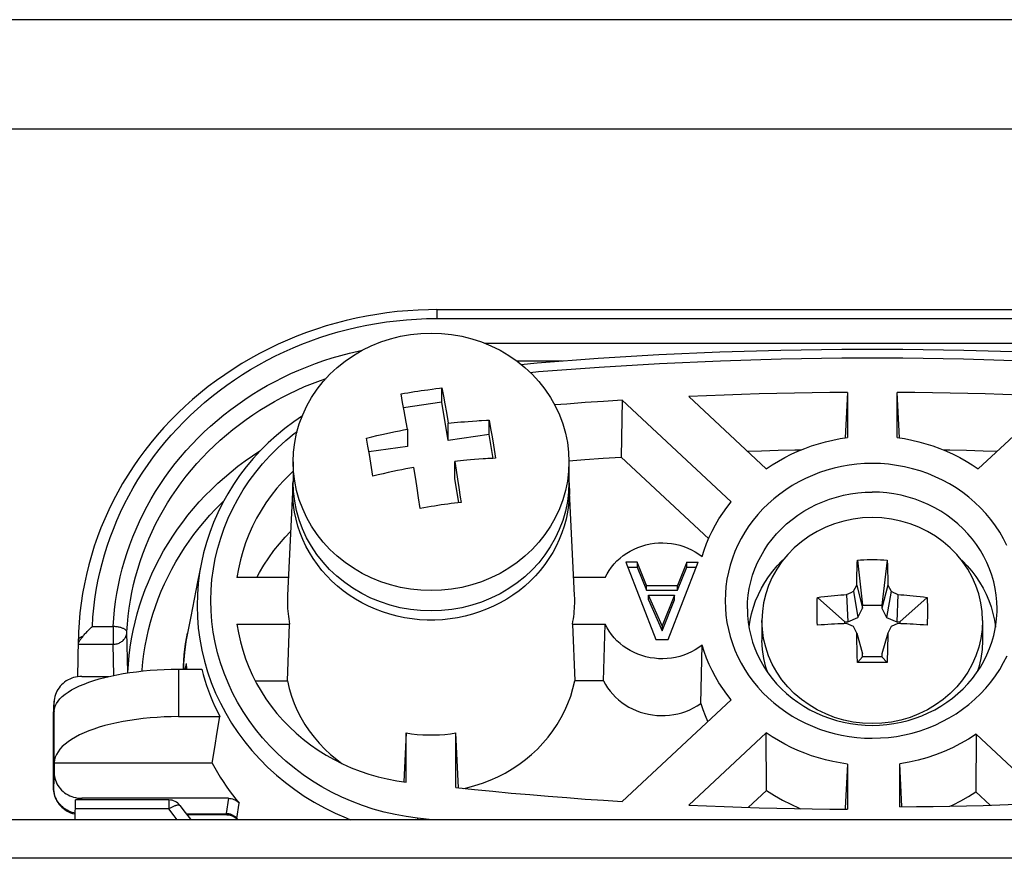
# Model space of a CAD drawing. Header units: centimetres. Extents: x 4745 to 39369, y 17389 to 19524.
# Tile 174 of 188: x 37112.24 to 37117.6, y 18683.22 to 18687.78. Entities that reach past the tile are written whole.
import ezdxf

# ---------------------------------------------------------------- set-up
doc = ezdxf.new("R2010")
doc.units = ezdxf.units.CM
doc.layers.add('$_urządzenia', color=250, linetype='Continuous')

# ---------------------------------------------------------------- blocks, each defined once
blk = doc.blocks.new('A$C92957c0b')
at = {"layer": '$_urządzenia'}
for p, q in [((55, 0), (-55, 0)), ((92.535, -3.965), (-92.535, -3.965)), ((-31.792, -10.509), (-0.208, -10.509)), ((-31.792, -10.509), (-31.792, -10.83)), ((-31.792, -10.83), (-0.208, -10.83)), ((-30.064, -11.727), (-1.936, -11.727)), ((-28.893, -12.372), (-27.237, -12.372)), ((-33.031, -13.877), (-33.089, -13.565)), ((-32.121, -13.412), (-31.956, -13.39)), ((-31.956, -13.39), (-31.825, -13.374)), ((-31.825, -13.374), (-31.694, -13.359)), ((-31.694, -13.359), (-31.607, -13.349)), ((-31.607, -13.349), (-31.55, -13.653)), ((-31.607, -13.866), (-31.607, -13.349)), ((-16.904, -13.511), (-16.981, -15.16)), ((-16.904, -13.511), (-16.904, -15.148)), ((-15.019, -15.16), (-15.096, -13.511)), ((-15.096, -15.148), (-15.096, -13.511)), ((-32.976, -14.174), (-33.031, -13.877)), ((-31.607, -13.866), (-32.995, -14.069)), ((-31.375, -15.249), (-31.607, -13.866)), ((-31.55, -13.653), (-31.499, -13.929)), ((-25.071, -13.792), (-25.108, -15.855)), ((-21.122, -17.478), (-25.071, -13.792)), ((-22.654, -13.661), (-19.844, -16.285)), ((-12.156, -16.285), (-9.346, -13.661)), ((-32.902, -14.591), (-32.976, -14.174)), ((-31.499, -13.929), (-31.445, -14.234)), ((-31.445, -14.234), (-31.391, -14.541)), ((-32.857, -14.846), (-32.902, -14.591)), ((-31.391, -14.541), (-31.375, -14.629)), ((-31.375, -14.629), (-31.271, -14.618)), ((-31.375, -15.249), (-31.375, -14.629)), ((-31.271, -14.618), (-31.161, -14.606)), ((-31.161, -14.606), (-31.045, -14.595)), ((-31.045, -14.595), (-30.922, -14.583)), ((-30.922, -14.583), (-30.79, -14.572)), ((-30.79, -14.572), (-30.65, -14.561)), ((-30.65, -14.561), (-30.501, -14.549)), ((-29.893, -14.516), (-29.842, -14.814)), ((-29.893, -15.033), (-29.893, -14.516)), ((-32.857, -14.846), (-32.857, -15.466)), ((-29.842, -14.814), (-29.79, -15.118)), ((-34.287, -15.463), (-34.339, -15.165)), ((-29.893, -15.033), (-31.375, -15.249)), ((-29.747, -15.903), (-29.893, -15.033)), ((-29.79, -15.118), (-29.738, -15.427)), ((-34.236, -15.767), (-34.287, -15.463)), ((-32.857, -15.466), (-34.252, -15.67)), ((-37, -16.028), (-37, -16.766)), ((-34.184, -16.077), (-34.236, -15.767)), ((-31.044, -16.002), (-31.143, -16.013)), ((-31.143, -16.013), (-31.091, -16.335)), ((-31.143, -16.633), (-31.143, -16.013)), ((-30.937, -15.991), (-31.044, -16.002)), ((-30.822, -15.979), (-30.937, -15.991)), ((-30.698, -15.968), (-30.822, -15.979)), ((-30.565, -15.956), (-30.698, -15.968)), ((-30.423, -15.944), (-30.565, -15.956)), ((-30.271, -15.933), (-30.423, -15.944)), ((-27, -16.028), (-27, -16.766)), ((-25.108, -15.855), (-21.933, -18.819)), ((-32.556, -16.658), (-32.625, -16.23)), ((-31.091, -16.335), (-31.041, -16.655)), ((-37.008, -16.828), (-37, -16.738)), ((-32.506, -16.98), (-32.556, -16.658)), ((-30.995, -17.513), (-31.143, -16.633)), ((-31.041, -16.655), (-30.994, -16.956)), ((-27, -16.738), (-26.992, -16.828)), ((-37.01, -16.873), (-37.206, -20.878)), ((-37.016, -17.086), (-37.01, -16.873)), ((-37.01, -16.873), (-37.008, -16.828)), ((-32.451, -17.333), (-32.506, -16.98)), ((-30.994, -16.956), (-30.94, -17.305)), ((-26.992, -16.828), (-26.99, -16.873)), ((-26.99, -16.873), (-26.984, -17.086)), ((-32.393, -17.716), (-32.451, -17.333)), ((-30.94, -17.305), (-30.911, -17.499)), ((-32.262, -17.693), (-32.393, -17.716)), ((-32.131, -17.67), (-32.262, -17.693)), ((-32, -17.648), (-32.131, -17.67)), ((-16.542, -19.588), (-16.35, -21.228)), ((-15.458, -19.588), (-15.65, -21.228)), ((-15.458, -19.588), (-15.452, -19.803)), ((-40.328, -19.68), (-40.469, -20.38)), ((-40.328, -19.68), (-40.328, -19.682)), ((-24.525, -19.666), (-24.937, -19.666)), ((-24.937, -19.666), (-23.85, -22.467)), ((-24.868, -19.845), (-24.525, -19.845)), ((-24.187, -20.506), (-24.525, -19.666)), ((-24.525, -19.666), (-24.525, -19.845)), ((-24.525, -19.845), (-24.187, -20.686)), ((-23.4, -22.467), (-22.312, -19.666)), ((-22.725, -19.666), (-23.062, -20.506)), ((-23.062, -20.686), (-22.725, -19.845)), ((-22.725, -19.666), (-22.312, -19.666)), ((-22.725, -19.845), (-22.725, -19.666)), ((-22.725, -19.845), (-22.382, -19.845)), ((-16.556, -20.115), (-16.551, -19.91)), ((-15.452, -19.803), (-15.446, -20.011)), ((-37.174, -20.223), (-39.038, -20.223)), ((-25.685, -20.223), (-26.826, -20.223)), ((-16.563, -20.495), (-16.56, -20.31)), ((-16.56, -20.31), (-16.556, -20.115)), ((-15.446, -20.011), (-15.442, -20.212)), ((-40.469, -20.38), (-40.593, -21.002)), ((-24.187, -20.506), (-23.062, -20.506)), ((-24.187, -20.686), (-24.187, -20.506)), ((-24.187, -20.686), (-23.062, -20.686)), ((-23.062, -20.686), (-23.062, -20.506)), ((-16.682, -20.722), (-16.563, -20.495)), ((-16.563, -20.495), (-16.35, -21.333)), ((-15.437, -20.495), (-15.65, -21.333)), ((-15.437, -20.495), (-15.318, -20.722)), ((-40.593, -21.002), (-40.717, -21.631)), ((-24.112, -20.856), (-23.175, -20.856)), ((-23.625, -21.977), (-24.112, -20.856)), ((-24.112, -21.036), (-24.112, -20.856)), ((-24.112, -21.036), (-23.625, -22.156)), ((-23.175, -20.856), (-23.625, -21.977)), ((-23.625, -22.156), (-23.175, -21.036)), ((-23.175, -21.036), (-23.175, -20.856)), ((-17.991, -20.941), (-16.998, -21.833)), ((-16.932, -20.84), (-16.848, -20.8)), ((-16.932, -20.84), (-16.885, -21.833)), ((-16.848, -20.8), (-16.765, -20.761)), ((-16.765, -20.761), (-16.682, -20.722)), ((-16.682, -20.722), (-16.52, -21.674)), ((-15.318, -20.722), (-15.48, -21.674)), ((-15.318, -20.722), (-15.235, -20.761)), ((-15.235, -20.761), (-15.152, -20.8)), ((-15.152, -20.8), (-15.068, -20.84)), ((-15.068, -20.84), (-15.115, -21.833)), ((-14.009, -20.941), (-15.002, -21.833)), ((-14.009, -20.941), (-14.007, -20.995)), ((-14.007, -20.995), (-14.004, -21.105)), ((-20.528, -21.353), (-20.527, -21.449)), ((-18, -21.383), (-17.999, -21.271)), ((-18, -21.496), (-18, -21.383)), ((-17.999, -21.271), (-17.997, -21.16)), ((-16.52, -21.674), (-16.35, -21.333)), ((-16.35, -21.228), (-15.65, -21.228)), ((-16.35, -21.333), (-16.35, -21.228)), ((-15.65, -21.228), (-15.65, -21.333)), ((-15.65, -21.333), (-15.48, -21.674)), ((-14.004, -21.105), (-14.002, -21.215)), ((-14.002, -21.215), (-14, -21.327)), ((-14, -21.327), (-14, -21.439)), ((-11.473, -21.449), (-11.472, -21.353)), ((-40.717, -21.631), (-40.836, -22.236)), ((-17.999, -21.609), (-18, -21.496)), ((-17.997, -21.723), (-17.999, -21.609)), ((-17.994, -21.837), (-17.997, -21.723)), ((-16.885, -21.833), (-16.52, -21.674)), ((-15.48, -21.674), (-15.115, -21.833)), ((-14.002, -21.666), (-14.004, -21.78)), ((-14, -21.553), (-14.002, -21.666)), ((-14, -21.439), (-14, -21.553)), ((-44.28, -21.997), (-43.527, -21.997)), ((-43.527, -21.997), (-43.527, -22.641)), ((-39.038, -21.91), (-37.13, -21.91)), ((-37.21, -23.971), (-37.13, -21.91)), ((-26.87, -21.91), (-25.685, -21.91)), ((-26.87, -21.91), (-26.79, -23.971)), ((-25.747, -23.971), (-25.685, -21.91)), ((-23.625, -21.977), (-23.625, -22.156)), ((-20, -21.783), (-20, -22.5)), ((-17.991, -21.952), (-17.994, -21.837)), ((-16.998, -21.833), (-16.885, -21.833)), ((-16.998, -21.894), (-16.998, -21.833)), ((-16.682, -21.996), (-16.932, -21.892)), ((-16.563, -22.236), (-16.682, -21.996)), ((-15.318, -21.996), (-15.437, -22.236)), ((-15.068, -21.892), (-15.318, -21.996)), ((-15.115, -21.833), (-15.002, -21.833)), ((-15.002, -21.833), (-15.002, -21.894)), ((-12, -21.783), (-12, -22.5)), ((-44.814, -23.82), (-44.79, -22.48)), ((-42.994, -23.664), (-43.027, -22.196)), ((-23.85, -22.467), (-23.4, -22.467)), ((-16.563, -22.236), (-16.35, -22.986)), ((-15.437, -22.236), (-15.65, -22.986)), ((-15.44, -22.443), (-15.444, -22.668)), ((-15.437, -22.236), (-15.44, -22.443)), ((-44.793, -22.641), (-43.527, -22.641)), ((-43.501, -23.769), (-43.527, -22.641)), ((-22.222, -24.793), (-22.17, -22.669)), ((-16.554, -22.789), (-16.558, -22.556)), ((-16.548, -23.039), (-16.554, -22.789)), ((-15.444, -22.668), (-15.449, -22.91)), ((-16.542, -23.305), (-16.548, -23.039)), ((-16.542, -23.305), (-16.35, -23.092)), ((-16.35, -23.092), (-16.35, -22.986)), ((-15.65, -23.092), (-16.35, -23.092)), ((-15.65, -22.986), (-15.65, -23.092)), ((-15.458, -23.305), (-15.65, -23.092)), ((-41.164, -23.545), (-40.314, -23.545)), ((-41.164, -23.545), (-41.164, -25.265)), ((-40.972, -23.34), (-40.978, -23.545)), ((-40.977, -23.545), (-40.976, -23.434)), ((-40.878, -23.337), (-40.912, -23.504)), ((-40.878, -23.337), (-40.872, -23.545)), ((-15.94, -23.307), (-16.181, -23.306)), ((-15.699, -23.306), (-15.94, -23.307)), ((-15.458, -23.305), (-15.699, -23.306)), ((-44.665, -23.809), (-44.741, -23.812)), ((-44.665, -23.809), (-43.685, -23.809)), ((-42.994, -23.664), (-42.995, -23.678)), ((-44.897, -24.224), (-44.746, -24.152)), ((-38.376, -23.971), (-37.21, -23.971)), ((-25.747, -23.971), (-26.79, -23.971)), ((-45.691, -25.253), (-45.665, -24.743)), ((-45.69, -25.208), (-45.664, -24.698)), ((-45.664, -24.698), (-45.665, -24.743)), ((-45.665, -25.084), (-45.665, -24.743)), ((-25.071, -28.341), (-21.122, -24.655)), ((-45.69, -25.208), (-45.691, -25.256)), ((-45.691, -25.253), (-45.691, -25.256)), ((-45.691, -27.854), (-45.691, -25.256)), ((-45.664, -25.057), (-45.665, -25.084)), ((-45.664, -26.922), (-45.664, -25.057)), ((-41.164, -25.265), (-39.657, -25.265)), ((-39.751, -25.823), (-39.657, -25.265)), ((-39.845, -26.385), (-39.751, -25.823)), ((-32.904, -25.856), (-32.987, -27.625)), ((-32.904, -27.637), (-32.904, -25.856)), ((-31.096, -27.838), (-31.096, -25.856)), ((-31.003, -27.847), (-31.096, -25.856)), ((-19.844, -25.849), (-22.654, -28.472)), ((-19.834, -27.938), (-19.844, -25.849)), ((-12.234, -25.902), (-12.245, -27.991)), ((-9.567, -28.393), (-12.234, -25.902)), ((-39.939, -26.951), (-39.845, -26.385)), ((-45.665, -26.951), (-45.664, -26.922)), ((-39.939, -26.951), (-45.665, -26.951)), ((-45.665, -26.951), (-45.665, -27.292)), ((-16.904, -26.985), (-16.979, -28.579)), ((-16.904, -26.985), (-16.904, -28.622)), ((-14.927, -28.528), (-15, -26.972)), ((-15, -28.532), (-15, -26.972)), ((-45.665, -27.292), (-45.691, -27.851)), ((-45.691, -27.854), (-45.691, -27.851)), ((-20.496, -28.555), (-19.834, -27.938)), ((-12.245, -27.991), (-11.729, -28.472)), ((-45.398, -28.509), (-45.443, -28.465)), ((-44.904, -29), (-44.892, -28.284)), ((-41.508, -28.284), (-44.892, -28.284)), ((-44.668, -28.284), (-44.665, -28.225)), ((-39.348, -28.225), (-44.665, -28.225)), ((-41.508, -28.284), (-41.508, -28.605)), ((-39.348, -28.225), (-39.43, -28.77)), ((-39.039, -28.954), (-38.954, -28.404)), ((-41.508, -28.605), (-44.897, -28.605)), ((-40.877, -28.784), (-39.431, -28.784)), ((-39.399, -28.821), (-40.848, -28.821)), ((-39.43, -28.77), (-39.431, -28.784)), ((-39.071, -28.919), (-39.039, -28.954)), ((-16.979, -28.579), (-16.981, -28.618)), ((0, -29), (-298.6, -29)), ((-38.998, -29), (-39.039, -28.954)), ((-39.039, -28.961), (-39.039, -28.954)), ((-32.492, -28.944), (-32.499, -29)), ((-31.961, -29), (-32.492, -28.944)), ((0, -30.4), (-300, -30.4))]:
    blk.add_line(p, q, dxfattribs=at)
for points in [[(-31.792, -10.509), (-32.094, -10.513), (-32.472, -10.526), (-32.848, -10.55), (-33.224, -10.584), (-33.598, -10.628), (-33.971, -10.682), (-34.343, -10.746), (-34.712, -10.82), (-35.078, -10.905), (-35.442, -10.999), (-35.803, -11.103), (-36.16, -11.217), (-36.514, -11.341), (-36.864, -11.474), (-37.209, -11.616), (-37.55, -11.768), (-37.886, -11.929), (-38.217, -12.1), (-38.543, -12.279), (-38.862, -12.466), (-39.176, -12.663), (-39.483, -12.868), (-39.784, -13.081), (-40.079, -13.302), (-40.366, -13.531), (-40.646, -13.768), (-40.918, -14.012), (-41.183, -14.264), (-41.44, -14.522), (-41.688, -14.787), (-41.929, -15.059), (-42.161, -15.338), (-42.384, -15.622), (-42.598, -15.913), (-42.803, -16.209), (-42.998, -16.511), (-43.185, -16.817), (-43.361, -17.129), (-43.528, -17.445), (-43.685, -17.766), (-43.833, -18.091), (-43.97, -18.419), (-44.096, -18.751), (-44.213, -19.087), (-44.319, -19.425), (-44.414, -19.766), (-44.499, -20.109), (-44.573, -20.455), (-44.636, -20.802), (-44.689, -21.151), (-44.731, -21.502), (-44.762, -21.853), (-44.782, -22.205), (-44.79, -22.48)], [(-44.28, -21.997), (-44.26, -21.663), (-44.229, -21.333), (-44.189, -21.005), (-44.139, -20.68), (-44.08, -20.358), (-44.01, -20.038), (-43.932, -19.718), (-43.843, -19.4), (-43.745, -19.085), (-43.637, -18.773), (-43.52, -18.463), (-43.394, -18.157), (-43.259, -17.854), (-43.114, -17.555), (-42.961, -17.26), (-42.799, -16.969), (-42.628, -16.682), (-42.448, -16.4), (-42.26, -16.123), (-42.064, -15.85), (-41.86, -15.584), (-41.648, -15.322), (-41.427, -15.066), (-41.2, -14.816), (-40.965, -14.572), (-40.722, -14.335), (-40.473, -14.104), (-40.217, -13.879), (-39.954, -13.661), (-39.684, -13.451), (-39.409, -13.247), (-39.127, -13.051), (-38.84, -12.862), (-38.547, -12.681), (-38.248, -12.507), (-37.945, -12.342), (-37.636, -12.184), (-37.323, -12.035), (-37.006, -11.894), (-36.685, -11.761), (-36.359, -11.637), (-36.03, -11.522), (-35.699, -11.415), (-35.364, -11.317), (-35.025, -11.227), (-34.68, -11.146), (-34.33, -11.073), (-33.977, -11.01), (-33.619, -10.956), (-33.257, -10.911), (-32.893, -10.876), (-32.528, -10.851), (-32.161, -10.835), (-31.792, -10.83)], [(-37, -16.028), (-36.986, -15.679), (-36.944, -15.332), (-36.875, -14.989), (-36.778, -14.652), (-36.654, -14.323), (-36.505, -14.003), (-36.33, -13.694), (-36.131, -13.398), (-35.909, -13.118), (-35.665, -12.853), (-35.401, -12.606), (-35.117, -12.378), (-34.817, -12.171), (-34.5, -11.985), (-34.169, -11.822), (-33.827, -11.683), (-33.474, -11.567), (-33.113, -11.477), (-32.745, -11.412), (-32.374, -11.373), (-32, -11.36)], [(-32, -11.36), (-31.626, -11.373), (-31.255, -11.412), (-30.887, -11.477), (-30.526, -11.567), (-30.173, -11.683), (-29.831, -11.822), (-29.5, -11.985), (-29.183, -12.171), (-28.883, -12.378), (-28.599, -12.606), (-28.335, -12.853), (-28.091, -13.118), (-27.869, -13.398), (-27.67, -13.694), (-27.495, -14.003), (-27.346, -14.323), (-27.222, -14.652), (-27.125, -14.989), (-27.056, -15.332), (-27.014, -15.679), (-27, -16.028)], [(-43.527, -21.997), (-43.507, -21.695), (-43.478, -21.394), (-43.441, -21.094), (-43.394, -20.795), (-43.338, -20.496), (-43.273, -20.199), (-43.199, -19.904), (-43.117, -19.611), (-43.025, -19.32), (-42.925, -19.032), (-42.816, -18.747), (-42.699, -18.465), (-42.574, -18.186), (-42.44, -17.91), (-42.298, -17.639), (-42.147, -17.371), (-41.989, -17.106), (-41.823, -16.847), (-41.649, -16.591), (-41.467, -16.34), (-41.278, -16.094), (-41.081, -15.854), (-40.878, -15.618), (-40.667, -15.388), (-40.45, -15.163), (-40.226, -14.945), (-39.995, -14.732), (-39.758, -14.525), (-39.515, -14.325), (-39.266, -14.131), (-39.011, -13.944), (-38.751, -13.763), (-38.485, -13.59), (-38.215, -13.423), (-37.939, -13.264), (-37.659, -13.112), (-37.374, -12.967), (-37.085, -12.83), (-36.792, -12.7), (-36.496, -12.578), (-36.195, -12.464), (-35.891, -12.358), (-35.584, -12.26), (-35.273, -12.17), (-34.961, -12.088), (-34.648, -12.014), (-34.495, -11.983)], [(-28.739, -12.494), (-28.149, -12.44), (-25.944, -12.274), (-23.737, -12.141), (-21.528, -12.042), (-19.317, -11.975), (-17.106, -11.942), (-14.894, -11.942), (-12.683, -11.975), (-10.472, -12.042), (-8.263, -12.141), (-6.056, -12.274), (-3.851, -12.44), (-3.261, -12.494)], [(-28.406, -12.786), (-28.107, -12.759), (-25.91, -12.594), (-23.711, -12.461), (-21.509, -12.362), (-19.306, -12.296), (-17.102, -12.263), (-14.898, -12.263), (-12.694, -12.296), (-10.491, -12.362), (-8.289, -12.461), (-6.09, -12.594), (-3.893, -12.759), (-3.594, -12.786)], [(-43.027, -22.196), (-43.008, -21.908), (-42.981, -21.62), (-42.945, -21.333), (-42.9, -21.046), (-42.847, -20.761), (-42.785, -20.477), (-42.714, -20.194), (-42.635, -19.914), (-42.547, -19.636), (-42.452, -19.36), (-42.348, -19.087), (-42.236, -18.817), (-42.115, -18.55), (-41.987, -18.287), (-41.851, -18.027), (-41.708, -17.77), (-41.556, -17.518), (-41.397, -17.269), (-41.231, -17.025), (-41.057, -16.785), (-40.876, -16.55), (-40.688, -16.319), (-40.493, -16.094), (-40.292, -15.874), (-40.084, -15.659), (-39.869, -15.45), (-39.649, -15.246), (-39.422, -15.048), (-39.189, -14.857), (-38.951, -14.671), (-38.707, -14.492), (-38.458, -14.319), (-38.204, -14.153), (-37.945, -13.994), (-37.682, -13.841), (-37.414, -13.696), (-37.142, -13.558), (-36.865, -13.426), (-36.585, -13.302), (-36.301, -13.186), (-36.013, -13.077), (-35.804, -13.004)], [(-33.089, -13.565), (-32.969, -13.544), (-32.848, -13.523), (-32.727, -13.503), (-32.606, -13.483), (-32.485, -13.464), (-32.364, -13.446), (-32.243, -13.429), (-32.121, -13.412)], [(-16.904, -13.511), (-17.543, -13.516), (-18.182, -13.525), (-18.821, -13.536), (-19.46, -13.549), (-20.099, -13.566), (-20.738, -13.586), (-21.377, -13.608), (-22.016, -13.633), (-22.654, -13.661)], [(-9.346, -13.661), (-9.984, -13.633), (-10.623, -13.608), (-11.262, -13.586), (-11.901, -13.566), (-12.54, -13.549), (-13.179, -13.536), (-13.818, -13.525), (-14.457, -13.516), (-15.096, -13.511)], [(-25.071, -13.792), (-25.741, -13.835), (-26.412, -13.882), (-27.082, -13.932), (-27.516, -13.966)], [(-36.667, -14.356), (-36.981, -14.572), (-37.3, -14.814), (-37.608, -15.07), (-37.903, -15.338), (-38.184, -15.618), (-38.451, -15.91), (-38.704, -16.214), (-38.941, -16.527), (-39.164, -16.851), (-39.37, -17.183), (-39.559, -17.524), (-39.732, -17.872), (-39.888, -18.227), (-40.026, -18.589), (-40.146, -18.955), (-40.248, -19.326), (-40.328, -19.682)], [(-30.501, -14.549), (-30.341, -14.539), (-30.257, -14.534), (-30.171, -14.529)], [(-30.171, -14.529), (-29.988, -14.52), (-29.893, -14.516)], [(-32.492, -28.944), (-32.899, -28.888), (-33.302, -28.815), (-33.7, -28.724), (-34.094, -28.614), (-34.484, -28.487), (-34.865, -28.342), (-35.239, -28.18), (-35.605, -28.001), (-35.96, -27.807), (-36.304, -27.598), (-36.636, -27.373), (-36.957, -27.133), (-37.265, -26.878), (-37.562, -26.608), (-37.844, -26.326), (-38.111, -26.031), (-38.362, -25.724), (-38.597, -25.407), (-38.815, -25.08), (-39.015, -24.742), (-39.198, -24.397), (-39.362, -24.045), (-39.508, -23.684), (-39.634, -23.319), (-39.742, -22.949), (-39.83, -22.574), (-39.898, -22.197), (-39.947, -21.817), (-39.976, -21.435), (-39.985, -21.054), (-39.974, -20.672), (-39.944, -20.29), (-39.894, -19.911), (-39.825, -19.535), (-39.736, -19.162), (-39.628, -18.793), (-39.501, -18.43), (-39.355, -18.072), (-39.191, -17.721), (-39.009, -17.379), (-38.808, -17.044), (-38.592, -16.718), (-38.358, -16.403), (-38.108, -16.098), (-37.843, -15.805), (-37.562, -15.525), (-37.267, -15.256), (-36.959, -15.002), (-36.856, -14.925)], [(-34.339, -15.165), (-34.15, -15.119), (-33.967, -15.075), (-33.79, -15.035), (-33.619, -14.997), (-33.454, -14.962), (-33.295, -14.929), (-33.143, -14.899), (-32.997, -14.871), (-32.857, -14.846)], [(-19.844, -16.285), (-19.625, -16.138), (-19.402, -16.001), (-19.172, -15.873), (-18.937, -15.754), (-18.696, -15.643), (-18.451, -15.543), (-18.201, -15.452), (-17.947, -15.371), (-17.691, -15.3), (-17.431, -15.239), (-17.169, -15.188), (-16.904, -15.148)], [(-15.096, -15.148), (-14.831, -15.188), (-14.569, -15.239), (-14.309, -15.3), (-14.053, -15.371), (-13.799, -15.452), (-13.549, -15.543), (-13.304, -15.643), (-13.063, -15.754), (-12.828, -15.873), (-12.598, -16.001), (-12.375, -16.138), (-12.156, -16.285)], [(-42.994, -23.664), (-42.974, -23.358), (-42.945, -23.052), (-42.906, -22.747), (-42.858, -22.443), (-42.799, -22.141), (-42.731, -21.84), (-42.654, -21.542), (-42.567, -21.245), (-42.47, -20.952), (-42.364, -20.661), (-42.249, -20.373), (-42.124, -20.088), (-41.991, -19.807), (-41.848, -19.53), (-41.697, -19.257), (-41.537, -18.989), (-41.369, -18.725), (-41.192, -18.466), (-41.007, -18.212), (-40.814, -17.963), (-40.613, -17.719), (-40.404, -17.482), (-40.188, -17.25), (-39.964, -17.025), (-39.733, -16.805), (-39.496, -16.593), (-39.251, -16.387), (-39.001, -16.188), (-38.743, -15.996), (-38.48, -15.811), (-38.211, -15.634), (-38.181, -15.615)], [(-29.738, -15.427), (-29.687, -15.741), (-29.661, -15.899)], [(-20.534, -15.64), (-20.019, -15.625), (-19.415, -15.609), (-18.812, -15.596), (-18.57, -15.592)], [(-13.43, -15.592), (-13.188, -15.596), (-12.585, -15.609), (-11.981, -15.625), (-11.466, -15.64)], [(-32, -20.696), (-32.374, -20.683), (-32.745, -20.644), (-33.113, -20.579), (-33.474, -20.488), (-33.827, -20.373), (-34.169, -20.234), (-34.5, -20.07), (-34.817, -19.885), (-35.117, -19.677), (-35.401, -19.45), (-35.665, -19.203), (-35.909, -18.938), (-36.131, -18.657), (-36.33, -18.362), (-36.505, -18.053), (-36.654, -17.733), (-36.778, -17.404), (-36.875, -17.067), (-36.944, -16.724), (-36.986, -16.377), (-37, -16.028)], [(-27, -16.028), (-27.014, -16.377), (-27.056, -16.724), (-27.125, -17.067), (-27.222, -17.404), (-27.346, -17.733), (-27.495, -18.053), (-27.67, -18.362), (-27.869, -18.657), (-28.091, -18.938), (-28.335, -19.203), (-28.599, -19.45), (-28.883, -19.677), (-29.183, -19.885), (-29.5, -20.07), (-29.831, -20.234), (-30.173, -20.373), (-30.526, -20.488), (-30.887, -20.579), (-31.255, -20.644), (-31.626, -20.683), (-32, -20.696)], [(-29.938, -15.912), (-30.025, -15.917), (-30.11, -15.922), (-30.271, -15.933)], [(-29.661, -15.899), (-29.756, -15.903), (-29.938, -15.912)], [(-27.003, -15.987), (-26.419, -15.943), (-25.764, -15.898), (-25.108, -15.855)], [(-37, -16.369), (-37.138, -16.498), (-37.37, -16.736), (-37.589, -16.985), (-37.796, -17.244), (-37.988, -17.512), (-38.166, -17.788), (-38.33, -18.073), (-38.479, -18.364), (-38.612, -18.661), (-38.73, -18.965), (-38.831, -19.274), (-38.916, -19.586), (-38.985, -19.902), (-39.038, -20.223)], [(-34.107, -16.549), (-34.133, -16.39), (-34.184, -16.077)], [(-32.625, -16.23), (-32.765, -16.255), (-32.911, -16.283), (-33.063, -16.313), (-33.222, -16.345), (-33.387, -16.38), (-33.558, -16.418), (-33.735, -16.459), (-33.918, -16.503), (-34.107, -16.549)], [(-16, -16.086), (-16.281, -16.093), (-16.56, -16.114), (-16.837, -16.148), (-17.112, -16.195), (-17.384, -16.257), (-17.652, -16.331), (-17.915, -16.418), (-18.173, -16.518), (-18.425, -16.63), (-18.669, -16.754), (-18.908, -16.891), (-19.137, -17.038), (-19.358, -17.196), (-19.57, -17.366), (-19.772, -17.545), (-19.964, -17.733), (-20.145, -17.932), (-20.315, -18.138), (-20.473, -18.352), (-20.619, -18.574), (-20.752, -18.803), (-20.872, -19.038), (-20.979, -19.279), (-21.073, -19.524), (-21.152, -19.774), (-21.218, -20.029), (-21.269, -20.285), (-21.305, -20.543), (-21.327, -20.804), (-21.335, -21.067)], [(-16, -26.047), (-15.705, -26.039), (-15.413, -26.017), (-15.123, -25.979), (-14.835, -25.927), (-14.549, -25.859), (-14.268, -25.777), (-13.993, -25.681), (-13.723, -25.57), (-13.46, -25.447), (-13.207, -25.31), (-12.962, -25.161), (-12.726, -24.999), (-12.498, -24.824), (-12.28, -24.636), (-12.074, -24.439), (-11.88, -24.231), (-11.698, -24.012), (-11.53, -23.785), (-11.376, -23.551), (-11.236, -23.308), (-11.11, -23.059)], [(-11.115, -19.065), (-11.24, -18.817), (-11.38, -18.576), (-11.533, -18.343), (-11.7, -18.118), (-11.881, -17.901), (-12.074, -17.695), (-12.279, -17.498), (-12.496, -17.311), (-12.722, -17.137), (-12.957, -16.976), (-13.201, -16.826), (-13.454, -16.69), (-13.715, -16.566), (-13.985, -16.455), (-14.261, -16.358), (-14.542, -16.276), (-14.828, -16.208), (-15.118, -16.155), (-15.409, -16.117), (-15.703, -16.094), (-16, -16.086)], [(-32, -21.434), (-32.379, -21.42), (-32.751, -21.381), (-33.118, -21.316), (-33.481, -21.224), (-33.837, -21.107), (-34.181, -20.966), (-34.513, -20.801), (-34.832, -20.613), (-35.132, -20.405), (-35.414, -20.177), (-35.677, -19.929), (-35.918, -19.666), (-36.139, -19.385), (-36.337, -19.088), (-36.511, -18.78), (-36.659, -18.461), (-36.781, -18.13), (-36.877, -17.794), (-36.945, -17.452), (-36.987, -17.105), (-37, -16.766)], [(-27, -16.766), (-27.015, -17.123), (-27.058, -17.471), (-27.127, -17.813), (-27.225, -18.15), (-27.35, -18.481), (-27.5, -18.8), (-27.675, -19.108), (-27.875, -19.404), (-28.097, -19.684), (-28.339, -19.945), (-28.602, -20.191), (-28.883, -20.416), (-29.183, -20.622), (-29.5, -20.808), (-29.83, -20.971), (-30.172, -21.111), (-30.526, -21.226), (-30.887, -21.317), (-31.252, -21.381), (-31.623, -21.42), (-32, -21.434)], [(-34.265, -21.264), (-34.508, -21.141), (-34.743, -21.006), (-34.97, -20.859), (-35.189, -20.701), (-35.397, -20.531), (-35.595, -20.351), (-35.782, -20.161), (-35.958, -19.962), (-36.122, -19.754), (-36.273, -19.538), (-36.411, -19.315), (-36.536, -19.085), (-36.647, -18.848), (-36.744, -18.607), (-36.826, -18.36), (-36.894, -18.11), (-36.947, -17.857), (-36.985, -17.601), (-37.008, -17.344), (-37.016, -17.086)], [(-26.984, -17.086), (-26.992, -17.344), (-27.015, -17.601), (-27.053, -17.857), (-27.106, -18.11), (-27.174, -18.36), (-27.256, -18.607), (-27.353, -18.848), (-27.464, -19.085), (-27.589, -19.315), (-27.727, -19.538), (-27.878, -19.754), (-28.042, -19.962), (-28.218, -20.161), (-28.405, -20.351), (-28.603, -20.531), (-28.811, -20.701), (-29.03, -20.859), (-29.257, -21.006), (-29.492, -21.141)], [(-26.791, -21.067), (-26.792, -20.972), (-26.794, -20.878), (-26.99, -16.873)], [(-20.528, -21.353), (-20.52, -21.107), (-20.497, -20.862), (-20.459, -20.619), (-20.406, -20.378), (-20.338, -20.141), (-20.255, -19.907), (-20.158, -19.679), (-20.046, -19.456), (-19.921, -19.24), (-19.783, -19.03), (-19.632, -18.829), (-19.469, -18.636), (-19.293, -18.452), (-19.107, -18.278), (-18.91, -18.115), (-18.704, -17.962), (-18.488, -17.821), (-18.264, -17.692), (-18.032, -17.576), (-17.793, -17.472), (-17.549, -17.381), (-17.299, -17.304), (-17.044, -17.24), (-16.786, -17.19), (-16.526, -17.155), (-16.263, -17.133), (-16, -17.126)], [(-11.472, -21.353), (-11.48, -21.107), (-11.503, -20.862), (-11.541, -20.619), (-11.594, -20.378), (-11.662, -20.141), (-11.745, -19.907), (-11.842, -19.679), (-11.954, -19.456), (-12.079, -19.24), (-12.217, -19.03), (-12.368, -18.829), (-12.531, -18.636), (-12.707, -18.452), (-12.893, -18.278), (-13.09, -18.115), (-13.296, -17.962), (-13.512, -17.821), (-13.736, -17.692), (-13.968, -17.576), (-14.207, -17.472), (-14.451, -17.381), (-14.701, -17.304), (-14.956, -17.24), (-15.214, -17.19), (-15.474, -17.155), (-15.737, -17.133), (-16, -17.126)], [(-42.478, -23.612), (-42.476, -23.569), (-42.448, -23.278), (-42.411, -22.987), (-42.364, -22.697), (-42.309, -22.408), (-42.244, -22.121), (-42.17, -21.836), (-42.086, -21.553), (-41.994, -21.273), (-41.893, -20.995), (-41.783, -20.72), (-41.664, -20.449), (-41.537, -20.181), (-41.401, -19.916), (-41.256, -19.656), (-41.104, -19.399), (-40.943, -19.147), (-40.774, -18.9), (-40.597, -18.657), (-40.413, -18.42), (-40.221, -18.188), (-40.022, -17.961), (-39.815, -17.74), (-39.602, -17.524), (-39.511, -17.438)], [(-22.17, -19.464), (-22.093, -19.227), (-22.007, -18.993), (-21.91, -18.763), (-21.803, -18.537), (-21.685, -18.315), (-21.559, -18.098), (-21.423, -17.886), (-21.277, -17.68), (-21.122, -17.478)], [(-30.911, -17.499), (-31.032, -17.513), (-31.153, -17.527), (-31.273, -17.543), (-31.394, -17.558), (-31.516, -17.575), (-31.637, -17.592), (-31.758, -17.61), (-31.879, -17.629), (-32, -17.648)], [(-12, -21.783), (-12.015, -21.458), (-12.061, -21.135), (-12.136, -20.817), (-12.241, -20.506), (-12.375, -20.205), (-12.536, -19.916), (-12.723, -19.641), (-12.936, -19.383), (-13.172, -19.143), (-13.429, -18.923), (-13.706, -18.724), (-14, -18.549), (-14.31, -18.399), (-14.632, -18.274), (-14.965, -18.176), (-15.305, -18.106), (-15.651, -18.063), (-16, -18.049), (-16.349, -18.063), (-16.695, -18.106), (-17.035, -18.176), (-17.368, -18.274), (-17.69, -18.399), (-18, -18.549), (-18.294, -18.724), (-18.571, -18.923), (-18.828, -19.143), (-19.064, -19.383), (-19.277, -19.641), (-19.464, -19.916), (-19.625, -20.205), (-19.759, -20.506), (-19.864, -20.817), (-19.939, -21.135), (-19.985, -21.458), (-20, -21.783)], [(-38.315, -20.223), (-38.22, -20.041), (-38.061, -19.768), (-37.888, -19.503), (-37.701, -19.246), (-37.501, -18.997), (-37.29, -18.757), (-37.092, -18.555)], [(-25.685, -20.223), (-25.617, -20.091), (-25.541, -19.965), (-25.455, -19.845), (-25.361, -19.73), (-25.258, -19.621), (-25.148, -19.52), (-25.03, -19.426), (-24.905, -19.339), (-24.775, -19.261), (-24.64, -19.192), (-24.499, -19.131), (-24.355, -19.079), (-24.207, -19.037), (-24.055, -19.005), (-23.903, -18.982), (-23.749, -18.969), (-23.594, -18.966), (-23.439, -18.973), (-23.286, -18.99), (-23.133, -19.017), (-22.983, -19.053), (-22.836, -19.099), (-22.693, -19.155), (-22.554, -19.219), (-22.421, -19.292), (-22.293, -19.374), (-22.17, -19.464)], [(-20.47, -22.018), (-20.47, -22.012), (-20.432, -21.771), (-20.379, -21.532), (-20.311, -21.295), (-20.229, -21.063), (-20.132, -20.836), (-20.021, -20.613), (-19.897, -20.399), (-19.76, -20.192), (-19.61, -19.992), (-19.449, -19.801), (-19.274, -19.618), (-19.203, -19.552)], [(-16.551, -19.91), (-16.545, -19.697), (-16.542, -19.588)], [(-16.542, -19.588), (-16.422, -19.582), (-16.301, -19.577), (-16.181, -19.574), (-16.06, -19.572), (-15.94, -19.572), (-15.819, -19.574), (-15.699, -19.577), (-15.578, -19.582), (-15.458, -19.588)], [(-12.797, -19.551), (-12.729, -19.615), (-12.555, -19.797), (-12.394, -19.987), (-12.244, -20.186), (-12.107, -20.393), (-11.983, -20.607), (-11.871, -20.829), (-11.774, -21.057), (-11.691, -21.289), (-11.623, -21.527), (-11.569, -21.767), (-11.531, -22.009), (-11.53, -22.018)], [(-40.328, -19.682), (-40.391, -20.035), (-40.443, -20.438), (-40.474, -20.843), (-40.484, -21.248), (-40.472, -21.654), (-40.44, -22.057), (-40.387, -22.46), (-40.313, -22.859), (-40.219, -23.254), (-40.104, -23.645), (-39.969, -24.03), (-39.815, -24.409), (-39.641, -24.78), (-39.448, -25.144), (-39.236, -25.497), (-39.007, -25.842), (-38.759, -26.176), (-38.495, -26.498), (-38.215, -26.808), (-37.918, -27.105), (-37.607, -27.389), (-37.282, -27.658), (-36.945, -27.911), (-36.596, -28.148), (-36.234, -28.37), (-35.86, -28.576), (-35.475, -28.765), (-35.079, -28.938), (-34.917, -29)], [(-15.442, -20.212), (-15.438, -20.403), (-15.437, -20.495)], [(-37.206, -20.878), (-37.208, -20.972), (-37.209, -21.067)], [(-17.997, -21.16), (-17.994, -21.05), (-17.993, -20.995), (-17.991, -20.941)], [(-17.991, -20.941), (-17.86, -20.924), (-17.733, -20.909), (-17.609, -20.895), (-17.488, -20.883), (-17.37, -20.872), (-17.255, -20.863), (-17.144, -20.854), (-17.037, -20.846), (-16.932, -20.84)], [(-15.068, -20.84), (-14.964, -20.846), (-14.857, -20.854), (-14.747, -20.862), (-14.633, -20.872), (-14.515, -20.883), (-14.393, -20.895), (-14.269, -20.909), (-14.141, -20.924), (-14.009, -20.941)], [(-37.209, -21.067), (-37.208, -21.161), (-37.206, -21.255), (-37.201, -21.349), (-37.194, -21.443), (-37.185, -21.537), (-37.174, -21.631), (-37.162, -21.724), (-37.147, -21.817), (-37.13, -21.91)], [(-29.492, -21.141), (-29.735, -21.264), (-29.985, -21.374), (-30.241, -21.471), (-30.503, -21.555), (-30.769, -21.625), (-31.038, -21.682), (-31.311, -21.724), (-31.586, -21.753), (-31.862, -21.767), (-32.138, -21.767), (-32.414, -21.753), (-32.689, -21.724), (-32.962, -21.682), (-33.231, -21.625), (-33.497, -21.555), (-33.759, -21.471), (-34.015, -21.374), (-34.265, -21.264)], [(-26.87, -21.91), (-26.853, -21.817), (-26.838, -21.724), (-26.826, -21.631), (-26.815, -21.537), (-26.806, -21.443), (-26.799, -21.349), (-26.794, -21.255), (-26.792, -21.161), (-26.791, -21.067)], [(-21.335, -21.067), (-21.327, -21.329), (-21.305, -21.59), (-21.269, -21.848), (-21.218, -22.104), (-21.152, -22.359), (-21.073, -22.609), (-20.979, -22.854), (-20.872, -23.095), (-20.752, -23.33), (-20.619, -23.559), (-20.473, -23.781), (-20.315, -23.995), (-20.145, -24.202), (-19.964, -24.4), (-19.772, -24.588), (-19.57, -24.767), (-19.358, -24.937), (-19.137, -25.095), (-18.908, -25.242), (-18.669, -25.379), (-18.425, -25.503), (-18.173, -25.615), (-17.915, -25.715), (-17.652, -25.802), (-17.384, -25.876), (-17.112, -25.938), (-16.837, -25.985), (-16.56, -26.019), (-16.281, -26.04), (-16, -26.047)], [(-20.527, -21.449), (-20.52, -21.599), (-20.497, -21.844), (-20.459, -22.087), (-20.406, -22.328), (-20.338, -22.566), (-20.255, -22.799), (-20.158, -23.028), (-20.046, -23.25), (-19.921, -23.467), (-19.783, -23.676), (-19.632, -23.878), (-19.469, -24.07), (-19.293, -24.254), (-19.107, -24.428), (-18.91, -24.591), (-18.704, -24.744), (-18.488, -24.885), (-18.264, -25.014), (-18.032, -25.131), (-17.793, -25.235), (-17.549, -25.325), (-17.299, -25.403), (-17.044, -25.466), (-16.786, -25.516), (-16.526, -25.552), (-16.263, -25.573), (-16, -25.58)], [(-16, -25.58), (-15.737, -25.573), (-15.474, -25.552), (-15.214, -25.516), (-14.956, -25.466), (-14.701, -25.403), (-14.451, -25.325), (-14.207, -25.235), (-13.968, -25.131), (-13.736, -25.014), (-13.512, -24.885), (-13.296, -24.744), (-13.09, -24.591), (-12.893, -24.428), (-12.707, -24.254), (-12.531, -24.07), (-12.368, -23.878), (-12.217, -23.676), (-12.079, -23.467), (-11.954, -23.25), (-11.842, -23.028), (-11.745, -22.799), (-11.662, -22.566), (-11.594, -22.328), (-11.541, -22.087), (-11.503, -21.844), (-11.48, -21.599), (-11.473, -21.449)], [(-44.62, -22.349), (-44.599, -22.324), (-44.576, -22.297), (-44.552, -22.269), (-44.527, -22.241), (-44.5, -22.212), (-44.472, -22.182), (-44.442, -22.151), (-44.412, -22.12), (-44.38, -22.089), (-44.348, -22.058), (-44.314, -22.027), (-44.28, -21.997)], [(-43.027, -22.196), (-43.029, -22.184), (-43.032, -22.173), (-43.038, -22.161), (-43.045, -22.149), (-43.055, -22.138), (-43.066, -22.126), (-43.08, -22.115), (-43.095, -22.104), (-43.113, -22.093), (-43.132, -22.083), (-43.153, -22.073), (-43.175, -22.064), (-43.199, -22.055), (-43.224, -22.046), (-43.25, -22.038), (-43.278, -22.031), (-43.307, -22.024), (-43.336, -22.018), (-43.367, -22.013), (-43.398, -22.008), (-43.43, -22.004), (-43.462, -22.001), (-43.494, -21.998), (-43.527, -21.997)], [(-39.038, -21.91), (-38.985, -22.231), (-38.916, -22.547), (-38.831, -22.859), (-38.73, -23.168), (-38.612, -23.472), (-38.479, -23.769), (-38.33, -24.06), (-38.166, -24.345), (-37.988, -24.621), (-37.796, -24.889), (-37.589, -25.148), (-37.37, -25.397), (-37.138, -25.635), (-36.894, -25.864), (-36.638, -26.08), (-36.372, -26.285), (-36.094, -26.477), (-35.807, -26.657), (-35.512, -26.823), (-35.207, -26.976), (-34.895, -27.115), (-34.576, -27.239), (-34.251, -27.349), (-33.92, -27.444), (-33.586, -27.524), (-33.247, -27.588), (-32.904, -27.637)], [(-22.17, -22.669), (-22.293, -22.759), (-22.421, -22.841), (-22.554, -22.914), (-22.693, -22.978), (-22.836, -23.034), (-22.983, -23.08), (-23.133, -23.116), (-23.286, -23.143), (-23.439, -23.16), (-23.594, -23.167), (-23.749, -23.164), (-23.903, -23.151), (-24.055, -23.128), (-24.207, -23.096), (-24.355, -23.054), (-24.499, -23.002), (-24.64, -22.941), (-24.775, -22.872), (-24.905, -22.794), (-25.03, -22.707), (-25.148, -22.613), (-25.258, -22.512), (-25.361, -22.403), (-25.455, -22.288), (-25.541, -22.168), (-25.617, -22.042), (-25.685, -21.91)], [(-12, -21.783), (-12.015, -22.109), (-12.061, -22.432), (-12.136, -22.75), (-12.241, -23.06), (-12.375, -23.361), (-12.536, -23.65), (-12.723, -23.925), (-12.936, -24.184), (-13.172, -24.424), (-13.429, -24.644), (-13.706, -24.842), (-14, -25.017), (-14.31, -25.168), (-14.632, -25.292), (-14.965, -25.39), (-15.305, -25.461), (-15.651, -25.503), (-16, -25.518), (-16.349, -25.503), (-16.695, -25.461), (-17.035, -25.39), (-17.368, -25.292), (-17.69, -25.168), (-18, -25.017), (-18.294, -24.842), (-18.571, -24.644), (-18.828, -24.424), (-19.064, -24.184), (-19.277, -23.925), (-19.464, -23.65), (-19.625, -23.361), (-19.759, -23.06), (-19.864, -22.75), (-19.939, -22.432), (-19.985, -22.109), (-20, -21.783)], [(-16.932, -21.892), (-17.036, -21.895), (-17.143, -21.9), (-17.253, -21.905), (-17.367, -21.911), (-17.485, -21.917), (-17.607, -21.925), (-17.731, -21.933), (-17.859, -21.942), (-17.991, -21.952)], [(-14.009, -21.952), (-14.14, -21.942), (-14.267, -21.933), (-14.391, -21.925), (-14.512, -21.918), (-14.63, -21.911), (-14.745, -21.905), (-14.856, -21.9), (-14.963, -21.895), (-15.068, -21.892)], [(-14.004, -21.78), (-14.007, -21.895), (-14.009, -21.952)], [(-44.79, -22.48), (-44.789, -22.47), (-44.787, -22.46), (-44.783, -22.45), (-44.777, -22.441), (-44.77, -22.431), (-44.761, -22.422), (-44.751, -22.412), (-44.739, -22.403), (-44.726, -22.395), (-44.712, -22.386), (-44.696, -22.378), (-44.679, -22.37), (-44.66, -22.363), (-44.641, -22.356), (-44.62, -22.349)], [(-44.748, -22.527), (-44.735, -22.506), (-44.721, -22.484), (-44.705, -22.46)], [(-44.705, -22.46), (-44.687, -22.435), (-44.667, -22.408), (-44.645, -22.379), (-44.62, -22.349)], [(-43.527, -22.641), (-43.49, -22.64), (-43.454, -22.636), (-43.419, -22.63), (-43.384, -22.621), (-43.349, -22.61), (-43.316, -22.597), (-43.283, -22.581), (-43.252, -22.564), (-43.223, -22.544), (-43.195, -22.523), (-43.169, -22.499), (-43.144, -22.474), (-43.122, -22.448), (-43.102, -22.419), (-43.084, -22.39), (-43.068, -22.36), (-43.055, -22.328), (-43.044, -22.296), (-43.036, -22.263), (-43.03, -22.23), (-43.027, -22.196)], [(-40.976, -23.434), (-40.949, -23.029), (-40.902, -22.625), (-40.836, -22.236)], [(-40.836, -22.236), (-40.89, -22.546), (-40.941, -22.942), (-40.972, -23.34)], [(-16.558, -22.556), (-16.562, -22.339), (-16.563, -22.236)], [(-44.793, -22.641), (-44.792, -22.632), (-44.79, -22.621), (-44.787, -22.608), (-44.782, -22.595), (-44.776, -22.58)], [(-44.776, -22.58), (-44.768, -22.564), (-44.759, -22.546), (-44.748, -22.527)], [(-21.122, -24.655), (-21.277, -24.453), (-21.423, -24.247), (-21.559, -24.035), (-21.685, -23.818), (-21.803, -23.596), (-21.91, -23.37), (-22.007, -23.14), (-22.093, -22.906), (-22.17, -22.669)], [(-19.803, -23.646), (-19.864, -23.467), (-19.938, -23.152), (-19.984, -22.829), (-20, -22.5)], [(-12, -22.5), (-12.016, -22.829), (-12.062, -23.152), (-12.136, -23.467), (-12.197, -23.646)], [(-15.449, -22.91), (-15.455, -23.169), (-15.458, -23.305)], [(-44.746, -24.152), (-44.583, -24.083), (-44.41, -24.018), (-44.224, -23.955), (-44.03, -23.897), (-43.826, -23.843), (-43.612, -23.792), (-43.392, -23.746), (-43.163, -23.705), (-42.928, -23.668), (-42.687, -23.635), (-42.441, -23.608), (-42.19, -23.585), (-41.937, -23.567), (-41.682, -23.555), (-41.425, -23.547), (-41.164, -23.545)], [(-40.887, -23.431), (-40.893, -23.459), (-40.906, -23.498), (-40.923, -23.536), (-40.927, -23.545)], [(-40.878, -23.337), (-40.879, -23.378), (-40.884, -23.419), (-40.887, -23.431)], [(-40.314, -23.545), (-40.261, -23.742), (-40.203, -23.938), (-40.14, -24.132), (-40.072, -24.326), (-39.999, -24.517), (-39.92, -24.707), (-39.837, -24.895), (-39.75, -25.081), (-39.657, -25.265)], [(-16.181, -23.306), (-16.422, -23.305), (-16.542, -23.305)], [(-44.741, -23.812), (-44.815, -23.82), (-44.888, -23.833), (-44.96, -23.851), (-45.031, -23.874), (-45.099, -23.902), (-45.165, -23.935), (-45.229, -23.972), (-45.289, -24.013), (-45.345, -24.059), (-45.398, -24.108), (-45.447, -24.161), (-45.491, -24.217), (-45.531, -24.276), (-45.566, -24.338), (-45.596, -24.402), (-45.621, -24.468), (-45.64, -24.535), (-45.654, -24.603), (-45.662, -24.673), (-45.664, -24.698)], [(-45.664, -25.057), (-45.652, -24.968), (-45.625, -24.88), (-45.583, -24.793), (-45.527, -24.707), (-45.456, -24.621), (-45.372, -24.538), (-45.273, -24.456), (-45.16, -24.376), (-45.035, -24.299), (-44.897, -24.224)], [(-37.21, -23.971), (-37.144, -24.248), (-37.063, -24.519), (-36.965, -24.784), (-36.851, -25.044), (-36.721, -25.298), (-36.576, -25.544), (-36.417, -25.782), (-36.243, -26.011), (-36.056, -26.23), (-35.856, -26.439), (-35.644, -26.638), (-35.42, -26.824), (-35.234, -26.963)], [(-30.825, -27.866), (-30.704, -27.84), (-30.413, -27.764), (-30.129, -27.673), (-29.851, -27.566), (-29.579, -27.445), (-29.315, -27.31), (-29.061, -27.161), (-28.815, -26.999), (-28.58, -26.824), (-28.356, -26.638), (-28.144, -26.439), (-27.944, -26.23), (-27.757, -26.011), (-27.583, -25.782), (-27.424, -25.544), (-27.279, -25.298), (-27.149, -25.044), (-27.035, -24.784), (-26.937, -24.519), (-26.856, -24.248), (-26.79, -23.971)], [(-25.747, -23.971), (-25.676, -24.1), (-25.597, -24.224), (-25.51, -24.341), (-25.414, -24.454), (-25.311, -24.561), (-25.2, -24.66), (-25.083, -24.753), (-24.959, -24.839), (-24.83, -24.917), (-24.696, -24.986), (-24.557, -25.048), (-24.414, -25.1), (-24.268, -25.144), (-24.118, -25.179), (-23.967, -25.204), (-23.815, -25.22), (-23.661, -25.227), (-23.507, -25.225), (-23.354, -25.213), (-23.202, -25.192), (-23.052, -25.161), (-22.904, -25.122), (-22.759, -25.073), (-22.618, -25.016), (-22.482, -24.95), (-22.35, -24.876), (-22.222, -24.793)], [(-22.222, -24.793), (-22.147, -25.01), (-22.064, -25.224), (-21.972, -25.434), (-21.967, -25.444)], [(-41.164, -25.265), (-41.425, -25.268), (-41.682, -25.276), (-41.937, -25.29), (-42.19, -25.31), (-42.441, -25.334), (-42.687, -25.365), (-42.928, -25.4), (-43.163, -25.441), (-43.392, -25.486), (-43.612, -25.536), (-43.826, -25.592), (-44.03, -25.651), (-44.224, -25.715), (-44.41, -25.783), (-44.583, -25.855), (-44.746, -25.93), (-44.897, -26.009), (-45.035, -26.091), (-45.16, -26.176), (-45.273, -26.263), (-45.372, -26.353), (-45.456, -26.444), (-45.527, -26.538), (-45.583, -26.633), (-45.625, -26.728), (-45.652, -26.824), (-45.664, -26.922)], [(-32.904, -25.856), (-32.704, -25.885), (-32.504, -25.907), (-32.303, -25.922), (-32.101, -25.929), (-31.899, -25.929), (-31.697, -25.922), (-31.496, -25.907), (-31.296, -25.885), (-31.096, -25.856)], [(-16.904, -26.985), (-17.169, -26.945), (-17.431, -26.894), (-17.691, -26.833), (-17.947, -26.762), (-18.201, -26.681), (-18.451, -26.59), (-18.696, -26.49), (-18.937, -26.379), (-19.172, -26.26), (-19.402, -26.132), (-19.625, -25.995), (-19.844, -25.849)], [(-12.234, -25.902), (-12.512, -26.081), (-12.798, -26.244), (-13.092, -26.393), (-13.395, -26.528), (-13.706, -26.648), (-14.022, -26.753), (-14.342, -26.841), (-14.668, -26.914), (-15, -26.972)], [(-39.939, -26.951), (-39.845, -27.122), (-39.748, -27.29), (-39.646, -27.456), (-39.541, -27.62), (-39.431, -27.782), (-39.318, -27.941), (-39.2, -28.098), (-39.079, -28.252), (-38.954, -28.404)], [(-45.665, -27.292), (-45.662, -27.362), (-45.654, -27.432), (-45.64, -27.5), (-45.621, -27.567), (-45.596, -27.633), (-45.566, -27.697), (-45.531, -27.759), (-45.491, -27.818), (-45.447, -27.874), (-45.398, -27.927), (-45.345, -27.976), (-45.289, -28.022), (-45.229, -28.063), (-45.165, -28.1), (-45.099, -28.133), (-45.031, -28.161), (-44.96, -28.184), (-44.888, -28.202), (-44.815, -28.215), (-44.741, -28.223), (-44.665, -28.225)], [(-31.096, -27.838), (-30.428, -27.906), (-29.759, -27.971), (-29.09, -28.034), (-28.421, -28.093), (-27.752, -28.148), (-27.082, -28.201), (-26.412, -28.251), (-25.741, -28.298), (-25.071, -28.341)], [(-45.443, -28.465), (-45.484, -28.418), (-45.523, -28.368), (-45.557, -28.316), (-45.588, -28.263), (-45.615, -28.207), (-45.638, -28.15), (-45.657, -28.092), (-45.672, -28.032), (-45.683, -27.972), (-45.689, -27.912), (-45.691, -27.851)], [(-45.691, -27.854), (-45.69, -27.904), (-45.683, -27.977), (-45.671, -28.05), (-45.652, -28.121), (-45.629, -28.191), (-45.599, -28.259), (-45.565, -28.325), (-45.525, -28.388), (-45.481, -28.447), (-45.432, -28.504), (-45.386, -28.549)], [(-19.834, -27.938), (-19.55, -28.121), (-19.257, -28.289), (-18.956, -28.442), (-18.646, -28.58), (-18.591, -28.601)], [(-13.191, -28.508), (-13.073, -28.456), (-12.79, -28.314), (-12.514, -28.159), (-12.245, -27.991)], [(-45.3, -28.59), (-45.35, -28.551), (-45.398, -28.509)], [(-45.386, -28.549), (-45.387, -28.548), (-45.394, -28.538), (-45.398, -28.525), (-45.398, -28.509)], [(-45.386, -28.549), (-45.342, -28.588), (-45.282, -28.634), (-45.217, -28.676), (-45.149, -28.713), (-45.078, -28.746), (-45.003, -28.773), (-44.926, -28.794), (-44.9, -28.799)], [(-41.508, -28.605), (-41.481, -28.588), (-41.454, -28.572), (-41.428, -28.557), (-41.401, -28.543), (-41.376, -28.53), (-41.351, -28.518), (-41.326, -28.507), (-41.303, -28.497), (-41.28, -28.489), (-41.258, -28.481), (-41.237, -28.475), (-41.217, -28.471), (-41.199, -28.467), (-41.182, -28.465), (-41.166, -28.465), (-41.152, -28.465), (-41.139, -28.467), (-41.128, -28.471), (-41.118, -28.475), (-41.11, -28.482), (-41.105, -28.488)], [(-41.105, -28.488), (-40.917, -28.734), (-40.722, -28.976), (-40.701, -29)], [(-39.348, -28.225), (-39.297, -28.228), (-39.247, -28.235), (-39.199, -28.247), (-39.152, -28.263), (-39.107, -28.283), (-39.064, -28.308), (-39.025, -28.336), (-38.988, -28.368), (-38.954, -28.404)], [(-22.654, -28.472), (-22.016, -28.5), (-21.377, -28.525), (-20.738, -28.547), (-20.099, -28.567), (-19.46, -28.584), (-18.821, -28.597), (-18.182, -28.608), (-17.543, -28.617), (-16.904, -28.622)], [(-15, -28.532), (-14.396, -28.526), (-13.792, -28.518), (-13.188, -28.508), (-12.585, -28.495), (-11.981, -28.48), (-11.377, -28.462), (-10.774, -28.441), (-10.17, -28.418), (-9.567, -28.393)], [(-44.9, -28.763), (-44.95, -28.752), (-45.013, -28.734), (-45.074, -28.712), (-45.133, -28.687), (-45.191, -28.658), (-45.247, -28.626), (-45.3, -28.59)], [(-41.201, -29), (-41.312, -28.862), (-41.508, -28.605)], [(-39.431, -28.784), (-39.382, -28.787), (-39.333, -28.794)], [(-39.431, -28.784), (-39.431, -28.797), (-39.427, -28.808), (-39.42, -28.815), (-39.409, -28.82), (-39.399, -28.821)], [(-39.43, -28.77), (-39.381, -28.774), (-39.331, -28.782)], [(-39.399, -28.821), (-39.369, -28.822), (-39.329, -28.826), (-39.289, -28.834), (-39.249, -28.845), (-39.211, -28.86), (-39.173, -28.878), (-39.138, -28.899), (-39.104, -28.924), (-39.073, -28.951), (-39.044, -28.98), (-39.027, -29)], [(-39.333, -28.794), (-39.285, -28.805), (-39.237, -28.821), (-39.192, -28.841), (-39.15, -28.866), (-39.109, -28.894)], [(-39.331, -28.782), (-39.282, -28.794), (-39.235, -28.811), (-39.191, -28.832), (-39.148, -28.857), (-39.108, -28.886), (-39.071, -28.919)], [(-39.109, -28.894), (-39.072, -28.926), (-39.039, -28.961)], [(-39.036, -28.989), (-39.037, -28.988), (-39.038, -28.983), (-39.039, -28.974), (-39.039, -28.961)]]:
    blk.add_lwpolyline(points, dxfattribs=at)
blk.add_arc((-41.508, -28.784), 0.5, 36.3793, 90, dxfattribs=at)

msp = doc.modelspace()

# ---------------------------------------------------------------- block references
at = {"layer": '$_urządzenia', "xscale": 0.15, "yscale": 0.15, "zscale": 0.15}
msp.add_blockref('A$C92957c0b', (37119.2791, 18687.7762), dxfattribs=at)

doc.saveas('drawing.dxf')
